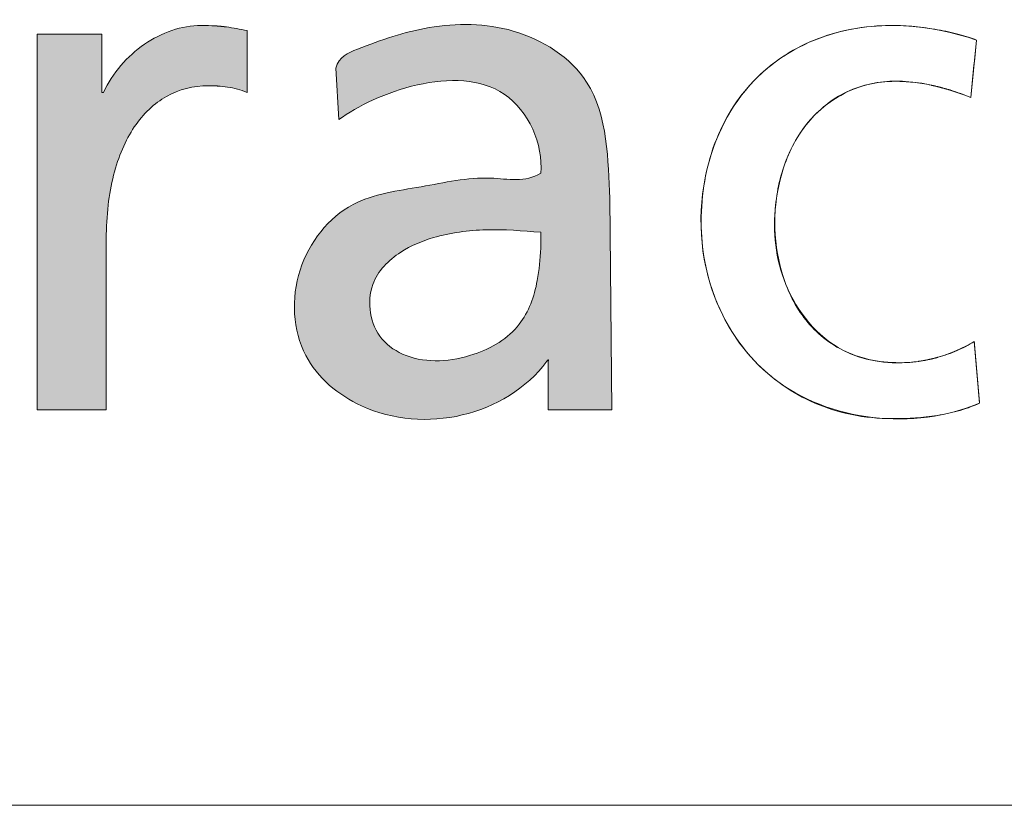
# Model space of a CAD drawing. Header units: millimetres. Extents: x 0 to 1005, y 0 to 424.
# Tile 6 of 14: x 433.01 to 438.22, y 7.55 to 11.71. Entities that reach past the tile are written whole.
import ezdxf

# ---------------------------------------------------------------- set-up
doc = ezdxf.new("R2010")
doc.units = ezdxf.units.MM
doc.header["$LTSCALE"] = 0.25

# ---------------------------------------------------------------- blocks, each defined once
blk = doc.blocks.new('LOGO_sombreado')
at = {"linetype": 'Continuous'}
h = blk.add_hatch(color=7, dxfattribs=at)
edge = h.paths.add_edge_path(flags=0)
edge.add_spline(control_points=[(30.43613059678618, 3.678275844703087), (30.45238598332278, 3.677188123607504), (30.46900394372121, 3.675496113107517), (30.4857427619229, 3.672837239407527)], knot_values=[22.13157782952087, 22.13157782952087, 22.13157782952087, 22.13157782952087, 23.13157782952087, 23.13157782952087, 23.13157782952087, 23.13157782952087], weights=[1, 1, 1, 1], degree=3, periodic=0)
edge.add_spline(control_points=[(30.4857427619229, 3.672837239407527), (30.50248158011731, 3.670178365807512), (30.51928082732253, 3.66679434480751), (30.53589878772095, 3.662322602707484)], knot_values=[23.13157782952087, 23.13157782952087, 23.13157782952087, 23.13157782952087, 24.13157782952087, 24.13157782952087, 24.13157782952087, 24.13157782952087], weights=[1, 1, 1, 1], degree=3, periodic=0)
edge.add_spline(control_points=[(30.53589878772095, 3.662322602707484), (30.55251674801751, 3.657850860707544), (30.56895342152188, 3.652291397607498), (30.58496709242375, 3.645523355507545)], knot_values=[0, 0, 0, 0, 1, 1, 1, 1], weights=[1, 1, 1, 1], degree=3, periodic=0)
edge.add_line((30.58496709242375, 3.645523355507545), (30.58496709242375, 3.961929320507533))
edge.add_line((30.58496709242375, 3.961929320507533), (30.53154790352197, 3.972081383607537))
edge.add_spline(control_points=[(30.53154790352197, 3.972081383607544), (30.51438608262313, 3.975223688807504), (30.49740554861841, 3.978124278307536), (30.47951858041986, 3.980420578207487)], knot_values=[3, 3, 3, 3, 4, 4, 4, 4], weights=[1, 1, 1, 1], degree=3, periodic=0)
edge.add_arc((30.36514234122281, 3.096067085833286), 0.8917191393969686, 82.63066274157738, 86.35264608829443)
edge.add_spline(control_points=[(30.42186936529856, 3.985980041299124), (30.40090052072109, 3.987309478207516), (30.37787709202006, 3.988034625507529), (30.35146964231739, 3.988034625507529), (30.30064889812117, 3.988034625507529), (30.2497677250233, 3.97909114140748), (30.20063899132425, 3.962533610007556)], knot_values=[4.064960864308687, 4.064960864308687, 4.064960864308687, 4.064960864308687, 5.064960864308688, 5.064960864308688, 5.064960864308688, 6.064960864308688, 6.064960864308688, 6.064960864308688, 6.064960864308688], weights=[1, 1, 1, 1, 1, 1, 1], degree=3, periodic=0)
edge.add_spline(control_points=[(30.20063899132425, 3.962533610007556), (30.15151025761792, 3.945976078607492), (30.1041339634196, 3.921925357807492), (30.06014169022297, 3.891590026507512)], knot_values=[6.064960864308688, 6.064960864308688, 6.064960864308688, 6.064960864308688, 7.064960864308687, 7.064960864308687, 7.064960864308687, 7.064960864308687], weights=[1, 1, 1, 1], degree=3, periodic=0)
edge.add_spline(control_points=[(30.06014169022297, 3.891590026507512), (30.01614941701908, 3.86125469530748), (29.97554116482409, 3.824634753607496), (29.94006937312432, 3.7833013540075)], knot_values=[7.064960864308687, 7.064960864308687, 7.064960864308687, 7.064960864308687, 8.064960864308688, 8.064960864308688, 8.064960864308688, 8.064960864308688], weights=[1, 1, 1, 1], degree=3, periodic=0)
edge.add_spline(control_points=[(29.94006937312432, 3.7833013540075), (29.90459758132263, 3.741726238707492), (29.87426225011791, 3.695437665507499), (29.85075538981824, 3.645523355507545)], knot_values=[8.064960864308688, 8.064960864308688, 8.064960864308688, 8.064960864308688, 9.064960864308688, 9.064960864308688, 9.064960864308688, 9.064960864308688], weights=[1, 1, 1, 1], degree=3, periodic=0)
edge.add_line((29.85075538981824, 3.645523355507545), (29.84271833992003, 3.645523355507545))
edge.add_line((29.84271833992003, 3.645523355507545), (29.84271833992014, 3.943195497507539))
edge.add_line((29.84271833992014, 3.943195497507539), (29.67726388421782, 3.94319634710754))
edge.add_line((29.67726388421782, 3.94319634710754), (29.51180942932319, 3.94319634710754))
edge.add_line((29.51180942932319, 3.94319634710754), (29.51180942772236, 3.703176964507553))
edge.add_line((29.51180942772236, 3.703176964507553), (29.51180942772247, 2.022643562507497))
edge.add_line((29.51180942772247, 2.022643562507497), (29.86543962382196, 2.022643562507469))
edge.add_line((29.86543962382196, 2.022643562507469), (29.86543962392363, 2.241033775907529))
edge.add_spline(control_points=[(29.86543962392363, 2.241033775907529), (29.86543962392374, 2.459464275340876), (29.86543962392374, 2.677894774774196), (29.86543962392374, 2.896325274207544), (29.86543962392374, 3.016820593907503), (29.87837141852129, 3.126076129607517), (29.90278471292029, 3.222037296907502)], knot_values=[17.06496086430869, 17.06496086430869, 17.06496086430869, 17.06496086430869, 18.06496086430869, 18.06496086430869, 18.06496086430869, 19.06496086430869, 19.06496086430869, 19.06496086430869, 19.06496086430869], weights=[1, 1, 1, 1, 1, 1, 1], degree=3, periodic=0)
edge.add_spline(control_points=[(29.90278471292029, 3.222037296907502), (29.92719800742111, 3.318119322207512), (29.96297194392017, 3.401027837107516), (30.00865622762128, 3.468829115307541)], knot_values=[19.06496086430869, 19.06496086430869, 19.06496086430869, 19.06496086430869, 20.06496086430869, 20.06496086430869, 20.06496086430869, 20.06496086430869], weights=[1, 1, 1, 1], degree=3, periodic=0)
edge.add_spline(control_points=[(30.00865622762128, 3.468829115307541), (30.05434051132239, 3.536630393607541), (30.10987471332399, 3.589445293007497), (30.17374811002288, 3.625219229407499)], knot_values=[20.06496086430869, 20.06496086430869, 20.06496086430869, 20.06496086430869, 21.06496086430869, 21.06496086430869, 21.06496086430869, 21.06496086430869], weights=[1, 1, 1, 1], degree=3, periodic=0)
edge.add_spline(control_points=[(30.17374811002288, 3.625219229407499), (30.23762150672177, 3.660993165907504), (30.30983409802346, 3.679846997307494), (30.38881473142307, 3.679846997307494)], knot_values=[21.06496086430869, 21.06496086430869, 21.06496086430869, 21.06496086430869, 22.06496086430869, 22.06496086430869, 22.06496086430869, 22.06496086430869], weights=[1, 1, 1, 1], degree=3, periodic=0)
edge.add_arc((30.38889651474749, 2.969056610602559), 0.7107903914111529, 86.18972148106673, 90.00659243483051, ccw=False)
h = blk.add_hatch(color=7, dxfattribs=at)
edge = h.paths.add_edge_path(flags=0)
edge.add_spline(control_points=[(30.43613059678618, 3.678275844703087), (30.45238598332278, 3.677188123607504), (30.46900394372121, 3.675496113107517), (30.4857427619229, 3.672837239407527)], knot_values=[22.13157782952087, 22.13157782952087, 22.13157782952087, 22.13157782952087, 23.13157782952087, 23.13157782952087, 23.13157782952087, 23.13157782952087], weights=[1, 1, 1, 1], degree=3, periodic=0)
edge.add_spline(control_points=[(30.4857427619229, 3.672837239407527), (30.50248158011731, 3.670178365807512), (30.51928082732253, 3.66679434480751), (30.53589878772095, 3.662322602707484)], knot_values=[23.13157782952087, 23.13157782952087, 23.13157782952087, 23.13157782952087, 24.13157782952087, 24.13157782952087, 24.13157782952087, 24.13157782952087], weights=[1, 1, 1, 1], degree=3, periodic=0)
edge.add_spline(control_points=[(30.53589878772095, 3.662322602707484), (30.55251674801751, 3.657850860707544), (30.56895342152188, 3.652291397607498), (30.58496709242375, 3.645523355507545)], knot_values=[0, 0, 0, 0, 1, 1, 1, 1], weights=[1, 1, 1, 1], degree=3, periodic=0)
edge.add_line((30.58496709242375, 3.645523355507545), (30.58496709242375, 3.961929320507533))
edge.add_line((30.58496709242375, 3.961929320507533), (30.53154790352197, 3.972081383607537))
edge.add_spline(control_points=[(30.53154790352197, 3.972081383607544), (30.51438608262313, 3.975223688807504), (30.49740554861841, 3.978124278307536), (30.47951858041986, 3.980420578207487)], knot_values=[3, 3, 3, 3, 4, 4, 4, 4], weights=[1, 1, 1, 1], degree=3, periodic=0)
edge.add_arc((30.36514234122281, 3.096067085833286), 0.8917191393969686, 82.63066274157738, 86.35264608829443)
edge.add_spline(control_points=[(30.42186936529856, 3.985980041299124), (30.40090052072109, 3.987309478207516), (30.37787709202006, 3.988034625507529), (30.35146964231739, 3.988034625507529), (30.30064889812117, 3.988034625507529), (30.2497677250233, 3.97909114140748), (30.20063899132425, 3.962533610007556)], knot_values=[4.064960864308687, 4.064960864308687, 4.064960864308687, 4.064960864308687, 5.064960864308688, 5.064960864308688, 5.064960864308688, 6.064960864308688, 6.064960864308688, 6.064960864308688, 6.064960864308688], weights=[1, 1, 1, 1, 1, 1, 1], degree=3, periodic=0)
edge.add_spline(control_points=[(30.20063899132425, 3.962533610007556), (30.15151025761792, 3.945976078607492), (30.1041339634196, 3.921925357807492), (30.06014169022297, 3.891590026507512)], knot_values=[6.064960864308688, 6.064960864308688, 6.064960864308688, 6.064960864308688, 7.064960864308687, 7.064960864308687, 7.064960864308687, 7.064960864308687], weights=[1, 1, 1, 1], degree=3, periodic=0)
edge.add_spline(control_points=[(30.06014169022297, 3.891590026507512), (30.01614941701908, 3.86125469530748), (29.97554116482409, 3.824634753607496), (29.94006937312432, 3.7833013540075)], knot_values=[7.064960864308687, 7.064960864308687, 7.064960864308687, 7.064960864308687, 8.064960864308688, 8.064960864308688, 8.064960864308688, 8.064960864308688], weights=[1, 1, 1, 1], degree=3, periodic=0)
edge.add_spline(control_points=[(29.94006937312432, 3.7833013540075), (29.90459758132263, 3.741726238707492), (29.87426225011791, 3.695437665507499), (29.85075538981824, 3.645523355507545)], knot_values=[8.064960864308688, 8.064960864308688, 8.064960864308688, 8.064960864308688, 9.064960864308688, 9.064960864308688, 9.064960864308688, 9.064960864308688], weights=[1, 1, 1, 1], degree=3, periodic=0)
edge.add_line((29.85075538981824, 3.645523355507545), (29.84271833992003, 3.645523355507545))
edge.add_line((29.84271833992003, 3.645523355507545), (29.84271833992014, 3.943195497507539))
edge.add_line((29.84271833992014, 3.943195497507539), (29.67726388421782, 3.94319634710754))
edge.add_line((29.67726388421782, 3.94319634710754), (29.51180942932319, 3.94319634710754))
edge.add_line((29.51180942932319, 3.94319634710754), (29.51180942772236, 3.703176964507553))
edge.add_line((29.51180942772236, 3.703176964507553), (29.51180942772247, 2.022643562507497))
edge.add_line((29.51180942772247, 2.022643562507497), (29.86543962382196, 2.022643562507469))
edge.add_line((29.86543962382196, 2.022643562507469), (29.86543962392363, 2.241033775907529))
edge.add_spline(control_points=[(29.86543962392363, 2.241033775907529), (29.86543962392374, 2.459464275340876), (29.86543962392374, 2.677894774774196), (29.86543962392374, 2.896325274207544), (29.86543962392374, 3.016820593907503), (29.87837141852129, 3.126076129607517), (29.90278471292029, 3.222037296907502)], knot_values=[17.06496086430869, 17.06496086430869, 17.06496086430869, 17.06496086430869, 18.06496086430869, 18.06496086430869, 18.06496086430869, 19.06496086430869, 19.06496086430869, 19.06496086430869, 19.06496086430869], weights=[1, 1, 1, 1, 1, 1, 1], degree=3, periodic=0)
edge.add_spline(control_points=[(29.90278471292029, 3.222037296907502), (29.92719800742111, 3.318119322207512), (29.96297194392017, 3.401027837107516), (30.00865622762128, 3.468829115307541)], knot_values=[19.06496086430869, 19.06496086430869, 19.06496086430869, 19.06496086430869, 20.06496086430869, 20.06496086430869, 20.06496086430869, 20.06496086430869], weights=[1, 1, 1, 1], degree=3, periodic=0)
edge.add_spline(control_points=[(30.00865622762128, 3.468829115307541), (30.05434051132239, 3.536630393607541), (30.10987471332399, 3.589445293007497), (30.17374811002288, 3.625219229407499)], knot_values=[20.06496086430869, 20.06496086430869, 20.06496086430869, 20.06496086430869, 21.06496086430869, 21.06496086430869, 21.06496086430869, 21.06496086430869], weights=[1, 1, 1, 1], degree=3, periodic=0)
edge.add_spline(control_points=[(30.17374811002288, 3.625219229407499), (30.23762150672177, 3.660993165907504), (30.30983409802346, 3.679846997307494), (30.38881473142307, 3.679846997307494)], knot_values=[21.06496086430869, 21.06496086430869, 21.06496086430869, 21.06496086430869, 22.06496086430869, 22.06496086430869, 22.06496086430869, 22.06496086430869], weights=[1, 1, 1, 1], degree=3, periodic=0)
edge.add_arc((30.38889651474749, 2.969056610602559), 0.7107903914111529, 86.18972148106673, 90.00659243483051, ccw=False)
h = blk.add_hatch(color=7, dxfattribs=at)
edge = h.paths.add_edge_path(flags=0)
edge.add_spline(control_points=[(32.08698503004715, 3.231934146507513), (32.0085171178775, 3.18349380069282), (31.79504257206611, 3.231804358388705), (31.47838281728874, 3.156482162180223), (31.08418020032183, 3.11117392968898), (30.8017839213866, 2.751800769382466), (30.82487001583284, 2.287484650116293), (31.33473522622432, 1.859573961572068), (31.90835651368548, 1.990194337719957), (32.11846324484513, 2.270435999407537)], knot_values=[0, 0, 0, 0, 0.079965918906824, 0.1900571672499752, 0.3000940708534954, 0.4325108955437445, 0.5666885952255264, 0.6846218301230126, 1, 1, 1, 1], weights=[1, 1, 1, 1, 1, 1, 1, 1, 1, 1], degree=3, periodic=0)
edge.add_spline(control_points=[(32.11846324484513, 2.270435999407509), (32.12798638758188, 2.286410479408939), (32.12539291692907, 2.270435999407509)], knot_values=[0, 0, 0, 1, 1, 1], weights=[1, 1, 1], degree=2, periodic=0)
edge.add_line((32.12539291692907, 2.270435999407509), (32.12539291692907, 2.022763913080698))
edge.add_line((32.12539291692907, 2.022763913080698), (32.45049837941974, 2.022763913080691))
edge.add_line((32.45049837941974, 2.022763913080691), (32.43956200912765, 3.105651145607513))
edge.add_spline(control_points=[(32.43956200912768, 3.105651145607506), (32.43171566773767, 3.292352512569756), (32.43055619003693, 3.705967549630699), (31.96139229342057, 4.000141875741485), (31.52580821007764, 4.001685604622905), (31.22259867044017, 3.897532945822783), (31.05387732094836, 3.828060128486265), (31.03875976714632, 3.770141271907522)], knot_values=[0, 0, 0, 0, 0.3004446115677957, 0.5251352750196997, 0.7372886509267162, 0.9254873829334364, 1, 1, 1, 1], weights=[1, 1, 1, 1, 1, 1, 1, 1], degree=3, periodic=0)
edge.add_line((31.03875976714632, 3.770141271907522), (31.05522181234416, 3.506657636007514))
edge.add_spline(control_points=[(31.05522181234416, 3.506657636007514), (31.23833797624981, 3.642857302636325), (31.87860697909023, 3.881460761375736), (32.1007861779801, 3.380584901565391), (32.08698503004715, 3.231934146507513)], knot_values=[0, 0, 0, 0, 0.6589957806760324, 1, 1, 1, 1], weights=[1, 1, 1, 1, 1], degree=3, periodic=0)
edge = h.paths.add_edge_path(flags=0)
edge.add_spline(control_points=[(32.08706408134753, 2.8486667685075), (32.08314955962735, 2.7934743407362), (32.07355892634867, 2.658252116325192), (31.99339213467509, 2.430498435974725), (31.73073283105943, 2.275258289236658), (31.45340068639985, 2.254794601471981), (31.2243518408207, 2.398157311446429), (31.18099671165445, 2.661637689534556), (31.35541434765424, 2.834034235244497), (31.56358445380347, 2.920587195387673), (31.81017319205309, 2.952941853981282), (31.99384138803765, 2.938134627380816), (32.08706408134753, 2.930619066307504)], knot_values=[0, 0, 0, 0, 0.06890377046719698, 0.1688152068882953, 0.2838615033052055, 0.4272197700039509, 0.4889171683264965, 0.6053794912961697, 0.6959615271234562, 0.7715446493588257, 0.8840451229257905, 1, 1, 1, 1], weights=[1, 1, 1, 1, 1, 1, 1, 1, 1, 1, 1, 1, 1], degree=3, periodic=0)
edge.add_line((32.08706408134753, 2.930619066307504), (32.08706408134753, 2.8486667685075))
at = {"color": 7, "linetype": 'Continuous', "lineweight": 18}
for p, q in [((34.31530640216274, 3.913344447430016), (34.2853940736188, 3.6195389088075)), ((31.05522181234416, 3.506657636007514), (31.03875976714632, 3.770141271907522)), ((32.45049837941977, 2.022763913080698), (32.43956200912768, 3.105651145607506)), ((32.08706408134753, 2.930619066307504), (32.08706408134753, 2.8486667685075)), ((34.30394576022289, 2.372406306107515), (34.33053449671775, 2.056362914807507)), ((32.12539291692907, 2.270435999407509), (32.12539291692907, 2.022763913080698)), ((32.45049837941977, 2.022763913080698), (32.12539291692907, 2.022763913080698)), ((0, 1.387778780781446e-14), (72.50000000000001, 1.387778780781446e-14))]:
    blk.add_line(p, q, dxfattribs=at)
for centre, radius, start, end in [((33.85696159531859, 2.91215534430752), 0.9310698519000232, 223.2953616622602, 246.689041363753), ((33.88832618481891, 3.791658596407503), 1.814338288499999, 269.9252372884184, 273.1728974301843)]:
    blk.add_arc(centre, radius, start, end, dxfattribs=at)
at = {"color": 8, "linetype": 'Continuous', "lineweight": 0}
for points, knots in [([(30.42186936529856, 3.985980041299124), (30.40090052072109, 3.987309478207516), (30.37787709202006, 3.988034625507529), (30.35146964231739, 3.988034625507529), (30.30064889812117, 3.988034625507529), (30.2497677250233, 3.97909114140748), (30.20063899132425, 3.962533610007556)], [4.064960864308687, 4.064960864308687, 4.064960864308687, 4.064960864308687, 5.064960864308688, 5.064960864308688, 5.064960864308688, 6.064960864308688, 6.064960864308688, 6.064960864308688, 6.064960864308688]), ([(33.99926301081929, 3.982233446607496), (33.96022591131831, 3.985980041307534), (33.92179310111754, 3.988034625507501), (33.88595873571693, 3.988034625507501), (33.73905596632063, 3.988034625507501), (33.60448070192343, 3.961687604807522), (33.3659072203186, 3.864517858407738), (33.26196943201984, 3.793695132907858), (33.1763416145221, 3.704502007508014)], [16.09164290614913, 16.09164290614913, 16.09164290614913, 16.09164290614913, 17.09164290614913, 17.09164290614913, 17.09164290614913, 18.09164290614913, 18.09164290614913, 19.09164290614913, 19.09164290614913, 19.09164290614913, 19.09164290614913]), ([(33.63789790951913, 3.64141418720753), (33.71428009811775, 3.68033042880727), (33.80232507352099, 3.702447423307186), (33.90112640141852, 3.702447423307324), (33.929346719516, 3.702447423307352), (33.95901733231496, 3.70075541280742), (33.98971523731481, 3.697371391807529)], [8, 8, 8, 8, 9, 9, 9, 10, 10, 10, 10]), ([(32.97771166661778, 3.386162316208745), (32.93184609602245, 3.26457927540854), (32.90743280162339, 3.128735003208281), (32.90743280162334, 2.982617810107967), (32.90743280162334, 2.845202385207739), (32.93238995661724, 2.713588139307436), (32.97879938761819, 2.59357625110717)], [20.09164290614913, 20.09164290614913, 20.09164290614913, 20.09164290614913, 21.09164290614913, 21.09164290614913, 21.09164290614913, 22.09164290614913, 22.09164290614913, 22.09164290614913, 22.09164290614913]), ([(33.31955821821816, 2.725794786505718), (33.2951449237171, 2.809186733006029), (33.28366342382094, 2.896929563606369), (33.28366342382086, 2.982617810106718), (33.28366342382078, 3.074107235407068), (33.29756208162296, 3.164750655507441), (33.32457382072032, 3.249351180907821)], [4, 4, 4, 4, 5, 5, 5, 6, 6, 6, 6]), ([(29.86543962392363, 2.241033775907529), (29.86543962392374, 2.459464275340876), (29.86543962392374, 2.677894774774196), (29.86543962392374, 2.896325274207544), (29.86543962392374, 3.016820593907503), (29.87837141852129, 3.126076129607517), (29.90278471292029, 3.222037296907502)], [17.06496086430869, 17.06496086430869, 17.06496086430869, 17.06496086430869, 18.06496086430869, 18.06496086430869, 18.06496086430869, 19.06496086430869, 19.06496086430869, 19.06496086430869, 19.06496086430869]), ([(34.01878156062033, 2.270281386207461), (33.98602907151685, 2.265688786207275), (33.95400172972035, 2.263392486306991), (33.92384768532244, 2.263392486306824), (33.8098182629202, 2.263392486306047), (33.71276937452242, 2.28695977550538), (33.63137158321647, 2.327568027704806)], [0, 0, 0, 0, 1, 1, 1, 2, 2, 2, 2])]:
    blk.add_open_spline(points, degree=3, knots=knots, dxfattribs=at)
for points, weights in [([(30.47951858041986, 3.980420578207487), (30.46036575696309, 3.982897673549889), (30.44114259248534, 3.98475147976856), (30.42186936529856, 3.985980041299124)], [1, 0.9996483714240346, 0.9996483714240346, 1]), ([(30.38881473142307, 3.679846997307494), (30.4046012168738, 3.679848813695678), (30.42037900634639, 3.679324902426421), (30.43613059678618, 3.678275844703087)], [1, 0.9996302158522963, 0.9996302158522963, 1]), ([(34.08476997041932, 3.682143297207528), (34.11824831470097, 3.675041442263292), (34.15136638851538, 3.666414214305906), (34.18405472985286, 3.6562797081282)], [1, 0.9993008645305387, 0.9993008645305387, 1]), ([(34.11812674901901, 2.290948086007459), (34.08548585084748, 2.281898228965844), (34.05232358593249, 2.274999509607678), (34.0187815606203, 2.270281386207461)], [1, 0.9985766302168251, 0.9985766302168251, 1])]:
    blk.add_rational_spline(points, weights, degree=3, dxfattribs=at)
for points in [[(30.53154790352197, 3.972081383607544), (30.51438608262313, 3.975223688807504), (30.49740554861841, 3.978124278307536), (30.47951858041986, 3.980420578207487)], [(34.11637430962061, 3.96628020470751), (34.0780019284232, 3.973048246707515), (34.03830011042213, 3.97836599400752), (33.99926301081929, 3.982233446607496)], [(29.67726388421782, 3.94319634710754), (29.62211239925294, 3.94319634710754), (29.56696091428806, 3.94319634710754), (29.51180942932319, 3.94319634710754)], [(29.51180942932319, 3.94319634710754), (29.51180942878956, 3.863189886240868), (29.51180942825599, 3.783183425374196), (29.51180942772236, 3.703176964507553)], [(29.84271833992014, 3.943195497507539), (29.78756685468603, 3.94319578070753), (29.73241536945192, 3.943196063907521), (29.67726388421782, 3.94319634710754)], [(29.84271833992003, 3.645523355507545), (29.84271833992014, 3.744747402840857), (29.84271833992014, 3.843971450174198), (29.84271833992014, 3.943195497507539)], [(30.20063899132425, 3.962533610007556), (30.15151025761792, 3.945976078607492), (30.1041339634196, 3.921925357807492), (30.06014169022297, 3.891590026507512)], [(30.58496709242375, 3.961929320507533), (30.5671606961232, 3.96531334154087), (30.54935429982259, 3.968697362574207), (30.53154790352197, 3.972081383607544)], [(30.58496709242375, 3.645523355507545), (30.58496709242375, 3.750992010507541), (30.58496709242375, 3.856460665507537), (30.58496709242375, 3.961929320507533)], [(34.22562984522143, 3.942592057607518), (34.19185006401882, 3.951535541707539), (34.15474669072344, 3.959512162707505), (34.11637430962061, 3.96628020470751)], [(34.31530640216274, 3.913344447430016), (34.28998667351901, 3.9237382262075), (34.25947005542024, 3.933648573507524), (34.22562984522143, 3.942592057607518)], [(30.06014169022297, 3.891590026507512), (30.01614941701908, 3.86125469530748), (29.97554116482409, 3.824634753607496), (29.94006937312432, 3.7833013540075)], [(34.2853940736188, 3.6195389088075), (34.29536484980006, 3.71747408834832), (34.30533562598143, 3.815409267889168), (34.31530640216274, 3.913344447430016)], [(29.94006937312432, 3.7833013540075), (29.90459758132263, 3.741726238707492), (29.87426225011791, 3.695437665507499), (29.85075538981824, 3.645523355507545)], [(29.51180942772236, 3.703176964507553), (29.51180942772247, 3.142999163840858), (29.51180942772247, 2.582821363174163), (29.51180942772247, 2.022643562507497)], [(30.17374811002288, 3.625219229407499), (30.23762150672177, 3.660993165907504), (30.30983409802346, 3.679846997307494), (30.38881473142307, 3.679846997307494)], [(30.43613059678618, 3.678275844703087), (30.45238598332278, 3.677188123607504), (30.46900394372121, 3.675496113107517), (30.4857427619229, 3.672837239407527)], [(33.1763416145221, 3.704502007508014), (33.09071379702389, 3.615308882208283), (33.02351680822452, 3.507866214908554), (32.97771166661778, 3.386162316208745)], [(33.98971523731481, 3.697371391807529), (34.02047357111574, 3.694108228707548), (34.05225919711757, 3.689032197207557), (34.08476997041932, 3.682143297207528)], [(29.85075538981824, 3.645523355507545), (29.84807637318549, 3.645523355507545), (29.84539735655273, 3.645523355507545), (29.84271833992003, 3.645523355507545)], [(30.00865622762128, 3.468829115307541), (30.05434051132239, 3.536630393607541), (30.10987471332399, 3.589445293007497), (30.17374811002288, 3.625219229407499)], [(30.4857427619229, 3.672837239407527), (30.50248158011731, 3.670178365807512), (30.51928082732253, 3.66679434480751), (30.53589878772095, 3.662322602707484)], [(30.53589878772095, 3.662322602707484), (30.55251674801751, 3.657850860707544), (30.56895342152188, 3.652291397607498), (30.58496709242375, 3.645523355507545)], [(33.44416270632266, 3.479706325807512), (33.49667546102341, 3.546782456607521), (33.5614552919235, 3.602497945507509), (33.6378979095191, 3.64141418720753)], [(34.18405472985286, 3.6562797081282), (34.21759279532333, 3.645885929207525), (34.25149343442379, 3.633679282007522), (34.2853940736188, 3.6195389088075)], [(33.32457382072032, 3.249351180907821), (33.35152513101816, 3.333951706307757), (33.39164995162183, 3.412509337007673), (33.44416270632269, 3.479706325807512)], [(29.90278471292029, 3.222037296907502), (29.92719800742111, 3.318119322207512), (29.96297194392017, 3.401027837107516), (30.00865622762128, 3.468829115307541)], [(33.43268120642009, 2.494593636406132), (33.38113531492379, 2.563120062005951), (33.34391108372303, 2.642281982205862), (33.31955821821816, 2.725794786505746)], [(32.97879938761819, 2.59357625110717), (33.02526924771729, 2.473443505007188), (33.09325181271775, 2.364913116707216), (33.17930263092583, 2.273665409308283)], [(33.63137158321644, 2.327568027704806), (33.54997379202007, 2.368297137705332), (33.48422709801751, 2.426067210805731), (33.43268120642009, 2.494593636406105)], [(34.30394576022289, 2.372406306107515), (34.27663187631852, 2.354398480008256), (34.24677997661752, 2.338566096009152), (34.21541735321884, 2.325030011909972)], [(34.31059546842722, 2.293365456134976), (34.30837889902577, 2.319712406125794), (34.30616232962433, 2.346059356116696), (34.30394576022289, 2.372406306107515)], [(34.21541735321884, 2.325030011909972), (34.18411515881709, 2.31137306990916), (34.15130224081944, 2.300012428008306), (34.11812674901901, 2.290948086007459)], [(34.31724517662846, 2.214324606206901), (34.3150286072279, 2.240671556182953), (34.31281203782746, 2.267018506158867), (34.31059546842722, 2.293365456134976)], [(29.86543962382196, 2.022643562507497), (29.86543962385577, 2.095440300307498), (29.86543962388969, 2.168237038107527), (29.86543962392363, 2.241033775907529)], [(34.32389488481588, 2.135283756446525), (34.32167831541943, 2.161630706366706), (34.3194617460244, 2.187977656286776), (34.31724517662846, 2.214324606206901)], [(34.33053449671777, 2.056362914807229), (34.3283212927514, 2.082669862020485), (34.32610808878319, 2.108976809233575), (34.32389488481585, 2.135283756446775)], [(29.51180942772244, 2.022643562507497), (29.62968615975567, 2.022643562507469), (29.74756289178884, 2.022643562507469), (29.86543962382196, 2.022643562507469)], [(33.48851755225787, 2.057088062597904), (33.60744172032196, 2.005723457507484), (33.74105012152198, 1.977321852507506), (33.88595873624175, 1.977321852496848)], [(34.10108578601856, 1.991341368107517), (34.13945816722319, 1.997021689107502), (34.17843483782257, 2.004756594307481), (34.2169885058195, 2.015392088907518)], [(34.2169885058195, 2.015392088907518), (34.25554217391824, 2.025906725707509), (34.29373326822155, 2.039321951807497), (34.33053449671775, 2.056362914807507)], [(33.98874837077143, 1.980101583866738), (34.02494531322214, 1.98227702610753), (34.06271340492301, 1.985661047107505), (34.10108578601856, 1.991341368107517)]]:
    blk.add_open_spline(points, degree=3, dxfattribs=at)
at = {"color": 7, "linetype": 'Continuous', "lineweight": 0}
for points, knots in [([(32.43956200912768, 3.105651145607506), (32.43171566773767, 3.292352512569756), (32.43055619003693, 3.705967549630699), (31.96139229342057, 4.000141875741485), (31.52580821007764, 4.001685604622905), (31.22259867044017, 3.897532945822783), (31.05387732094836, 3.828060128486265), (31.03875976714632, 3.770141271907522)], [0, 0, 0, 0, 0.3004446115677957, 0.5251352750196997, 0.7372886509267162, 0.9254873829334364, 1, 1, 1, 1]), ([(34.31530640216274, 3.913344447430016), (34.07945146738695, 3.993950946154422), (33.64843121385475, 4.031805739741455), (33.12805835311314, 3.723664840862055), (32.87489411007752, 3.213677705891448), (32.90811810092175, 2.624369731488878), (33.36218177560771, 1.976556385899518), (33.99702390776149, 1.916141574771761), (34.33053449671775, 2.056362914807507)], [0, 0, 0, 0, 0.1894416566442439, 0.3044366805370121, 0.4334053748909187, 0.5981526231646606, 0.7235130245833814, 1, 1, 1, 1]), ([(31.05522181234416, 3.506657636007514), (31.23833797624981, 3.642857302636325), (31.87860697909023, 3.881460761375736), (32.1007861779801, 3.380584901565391), (32.08698503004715, 3.231934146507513)], [0, 0, 0, 0, 0.6589957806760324, 1, 1, 1, 1]), ([(34.2853940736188, 3.6195389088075), (34.12830138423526, 3.681829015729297), (33.82908385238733, 3.756115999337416), (33.41126159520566, 3.522035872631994), (33.25489344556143, 3.102252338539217), (33.30302688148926, 2.641967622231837), (33.66012644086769, 2.197414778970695), (34.11367306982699, 2.254375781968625), (34.30394576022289, 2.372406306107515)], [0, 0, 0, 0, 0.1792222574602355, 0.2922588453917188, 0.464623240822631, 0.6072379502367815, 0.7602643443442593, 1, 1, 1, 1]), ([(32.08698503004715, 3.231934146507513), (32.0085171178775, 3.18349380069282), (31.79504257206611, 3.231804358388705), (31.47838281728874, 3.156482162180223), (31.08418020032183, 3.11117392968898), (30.8017839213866, 2.751800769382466), (30.82487001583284, 2.287484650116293), (31.33473522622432, 1.859573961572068), (31.90835651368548, 1.990194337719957), (32.11846324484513, 2.270435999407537)], [0, 0, 0, 0, 0.079965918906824, 0.1900571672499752, 0.3000940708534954, 0.4325108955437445, 0.5666885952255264, 0.6846218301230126, 1, 1, 1, 1]), ([(32.08706408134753, 2.930619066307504), (31.99384138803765, 2.938134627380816), (31.81017319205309, 2.952941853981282), (31.56358445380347, 2.920587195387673), (31.35541434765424, 2.834034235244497), (31.18099671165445, 2.661637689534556), (31.2243518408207, 2.398157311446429), (31.45340068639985, 2.254794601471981), (31.73073283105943, 2.275258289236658), (31.99339213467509, 2.430498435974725), (32.07355892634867, 2.658252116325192), (32.08314955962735, 2.7934743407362), (32.08706408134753, 2.8486667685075)], [0, 0, 0, 0, 0.1159548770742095, 0.2284553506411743, 0.3040384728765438, 0.3946205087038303, 0.5110828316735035, 0.572780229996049, 0.7161384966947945, 0.8311847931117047, 0.931096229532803, 1, 1, 1, 1])]:
    blk.add_open_spline(points, degree=3, knots=knots, dxfattribs=at)
blk.add_open_spline([(32.11846324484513, 2.270435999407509), (32.12798638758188, 2.286410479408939), (32.12539291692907, 2.270435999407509)], degree=2, dxfattribs=at)

msp = doc.modelspace()

# ---------------------------------------------------------------- block references
at = {"color": 7, "linetype": 'Continuous', "xscale": 1.034843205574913, "yscale": 1.034843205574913, "zscale": 1.034843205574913}
msp.add_blockref('LOGO_sombreado', (402.5639655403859, 7.552249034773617), dxfattribs=at)

doc.saveas('drawing.dxf')
